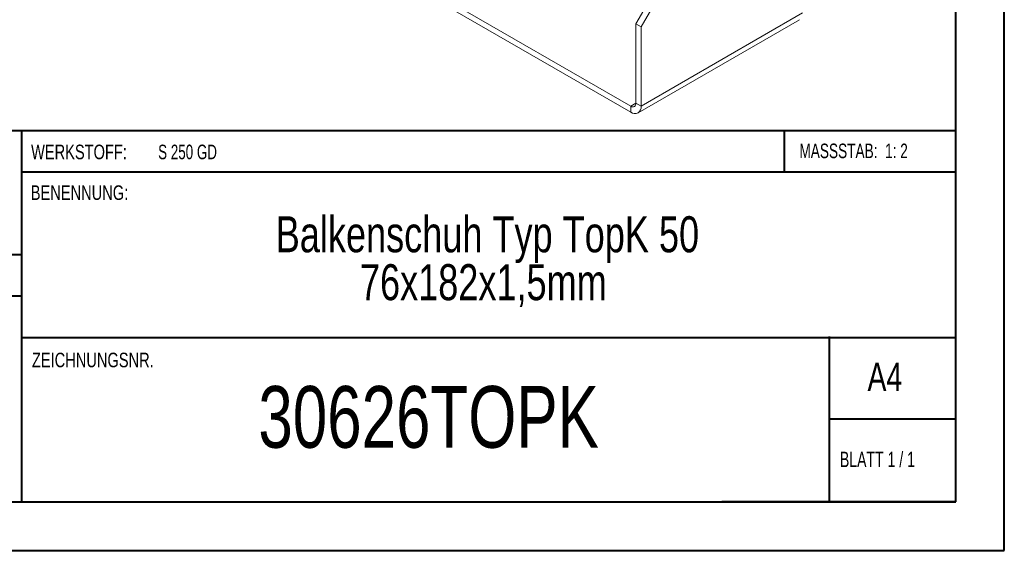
# Model space of a CAD drawing. Header units: millimetres. Extents: x 0 to 210, y 0 to 297.
# Tile 2 of 6: x 109 to 210, y 0 to 55. Entities that reach past the tile are written whole.
import ezdxf

# ---------------------------------------------------------------- set-up
doc = ezdxf.new("R2010")
doc.units = ezdxf.units.MM
doc.styles.add('SLDTEXTSTYLE0', font='TXT', dxfattribs={"width": 0.75})
doc.styles.add('SLDTEXTSTYLE1', font='TXT', dxfattribs={"width": 0.681818})
doc.styles.add('SLDTEXTSTYLE2', font='TXT', dxfattribs={"width": 0.7})
doc.styles.add('SLDTEXTSTYLE3', font='TXT', dxfattribs={"width": 0.6875})

# ---------------------------------------------------------------- blocks, each defined once
blk = doc.blocks.new('SW_NOTE_1')
at = {"color": 0, "linetype": 'Continuous', "lineweight": 0, "char_height": 3.7042, "attachment_point": 2, "style": 'SLDTEXTSTYLE0'}
for s, insert in [('Balkenschuh Typ TopK 50', (29.46, 4.77)), ('76x182x1,5mm', (29.04, -0.16))]:
    blk.add_mtext(s, dxfattribs=dict(at, insert=insert))

msp = doc.modelspace()

# ---------------------------------------------------------------- linework, layer by layer
at = {"color": 7, "linetype": 'Continuous', "lineweight": 40}
for p, q in [((210.08, 0.21), (210.08, 297.21)), ((205.08, 5.21), (205.08, 292.21)), ((205.08, 43.37), (10.11, 43.37)), ((108.91, 43.37), (108.91, 5.12)), ((187.47, 39.12), (187.47, 43.37)), ((205.08, 39.12), (108.91, 39.12)), ((108.91, 30.62), (10.11, 30.62)), ((108.91, 26.37), (10.11, 26.37)), ((108.91, 22.12), (205.08, 22.12)), ((192.08, 5.21), (192.08, 22.21)), ((205.08, 13.71), (192.08, 13.71)), ((10.08, 5.21), (205.08, 5.21)), ((205.08, 5.21), (180.99, 5.21)), ((0.08, 0.21), (210.08, 0.21))]:
    msp.add_line(p, q, dxfattribs=at)
at = {"color": 7, "linetype": 'Continuous', "lineweight": 15}
for p, q in [((171.63, 45.91), (145.82, 60.81)), ((172.16, 54.38), (176.05, 61.12)), ((172.69, 54.08), (176.58, 60.81)), ((171.63, 45.3), (145.82, 60.2)), ((172.38, 45.23), (189, 54.82)), ((172.69, 45.91), (189.31, 55.51)), ((172.16, 54.38), (172.69, 54.08)), ((172.16, 46.22), (172.16, 54.38)), ((172.69, 45.91), (172.69, 54.08)), ((172.16, 46.22), (171.63, 45.91)), ((171.63, 45.91), (171.63, 45.3)), ((172.16, 46.22), (172.69, 45.91))]:
    msp.add_line(p, q, dxfattribs=at)
for centre, radius in [((171.84, 46.17), 0.328), ((172.05, 45.81), 0.655)]:
    msp.add_arc(centre, radius, 230.7967, 9.214, dxfattribs=at)

# ---------------------------------------------------------------- block references
at = {"color": 7, "linetype": 'Continuous', "lineweight": 0}
msp.add_blockref('SW_NOTE_1', (127.42, 29.82), dxfattribs=at)

# ---------------------------------------------------------------- texts
for s, insert, char_height, attachment_point, style in [('WERKSTOFF:', (109.91, 41.96), 1.5, 1, 'SLDTEXTSTYLE0'), ('S 250 GD', (122.99, 41.96), 1.5, 1, 'SLDTEXTSTYLE3'), ('MASSSTAB:  1: 2', (188.99, 42.07), 1.5, 1, 'SLDTEXTSTYLE2'), ('BENENNUNG:', (109.88, 37.77), 1.5, 1, 'SLDTEXTSTYLE0'), ('ZEICHNUNGSNR.', (110, 20.55), 1.5, 1, 'SLDTEXTSTYLE0'), ('A4', (196, 19.52), 2.91, 1, 'SLDTEXTSTYLE0'), ('30626TOPK', (150.83, 17.12), 6.35, 2, 'SLDTEXTSTYLE0'), ('BLATT 1 / 1', (193.16, 10.36), 1.5875, 1, 'SLDTEXTSTYLE1')]:
    msp.add_mtext(s, dxfattribs=dict(at, insert=insert, char_height=char_height, attachment_point=attachment_point, style=style))

doc.saveas('drawing.dxf')
